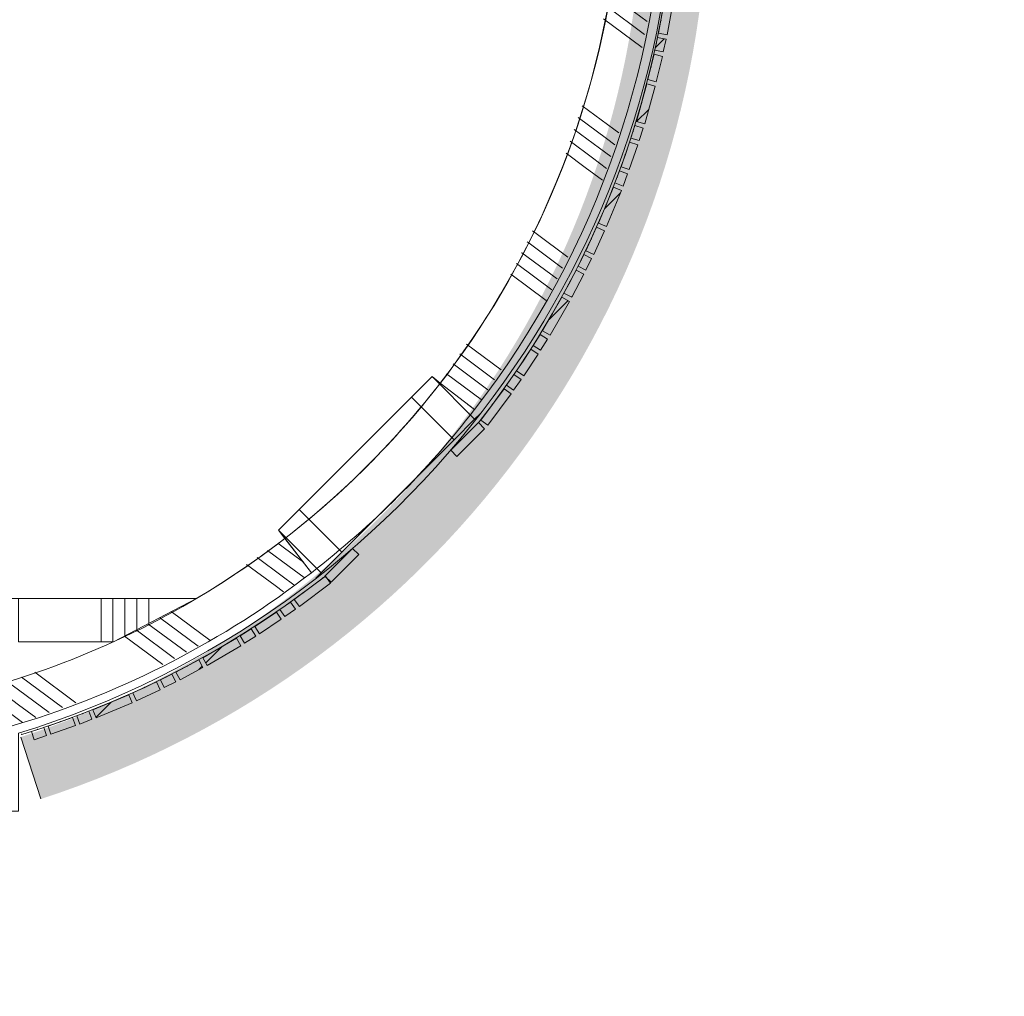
# Model space of a CAD drawing. Header units: millimetres. Extents: x -409 to 257590, y -7854 to 67330.
# Tile 115 of 205: x 17103 to 19372, y 35473 to 37724. Entities that reach past the tile are written whole.
import ezdxf

# ---------------------------------------------------------------- set-up
doc = ezdxf.new("R2010")
doc.units = ezdxf.units.MM
doc.header["$MEASUREMENT"] = 0
doc.linetypes.add('B0703', pattern=[468.700004, 312.5, -156.200004])
for name, color, linetype in [('New_22 NC Binnenwanden', 7, 'Continuous'), ('New_22 NC Binnenwanden Doorsnede-arcering', 7, 'Continuous'), ('New_22 NC Binnenwanden Laagscheidingslijnen', 7, 'Continuous'), ('New_22 NC Binnenwanden Ramen', 7, 'Continuous'), ('New_Info Wandafwerking aanduiding', 7, 'Continuous'), ('New_Info Wandafwerking aanduiding Doorsnede-arcering', 7, 'Continuous'), ('New_Z Ruimtefuncties Zone omranding', 7, 'Continuous')]:
    doc.layers.add(name, color=color, linetype=linetype)
pattern_1 = [(45, (0, 0), (-63.63961, 63.63961), [])]

# ---------------------------------------------------------------- blocks, each defined once
blk = doc.blocks.new('*X979')
at = {"layer": 'New_22 NC Binnenwanden Doorsnede-arcering', "color": 254, "linetype": 'Continuous', "lineweight": 0, "true_color": 0xe9ebeb}
for p, q in [((17740.1, 36485.6), (17697.5, 36517.2)), ((17707.4, 36441.6), (17649.6, 36484.4)), ((17723.8, 36463.6), (17673.6, 36500.8)), ((17756.3, 36473.6), (17740.1, 36485.6)), ((17691.1, 36419.5), (17625.7, 36468)), ((17758.3, 36437.9), (17723.8, 36463.6)), ((17734.3, 36421.6), (17707.4, 36441.6)), ((17710.3, 36405.2), (17691.1, 36419.5)), ((17541.1, 36293.9), (17451.8, 36360.1)), ((17486.8, 36265.8), (17397.9, 36331.8)), ((17514, 36279.9), (17424.9, 36346)), ((17432.5, 36237.8), (17344, 36303.4)), ((17459.7, 36251.8), (17371, 36317.6)), ((17231.9, 36149.7), (17137.3, 36219.9)), ((17201.2, 36138.3), (17107, 36208.2)), ((17170.5, 36126.9), (17100, 36179.3)), ((17139.9, 36115.5), (17100, 36145.1)), ((17109.2, 36104.1), (17100, 36110.9))]:
    blk.add_line(p, q, dxfattribs=at)
blk = doc.blocks.new('*X980')
at = {"layer": 'New_22 NC Binnenwanden Doorsnede-arcering', "color": 254, "linetype": 'Continuous', "lineweight": 0, "true_color": 0xe9ebeb}
for p, q in [((18493.4, 38099.7), (18489.5, 38102.6)), ((18584.8, 38031.9), (18493.4, 38099.7)), ((18587, 38064.5), (18526.5, 38109.3)), ((18589.1, 38097), (18572.6, 38109.3)), ((18582.6, 37999.3), (18487.3, 38070.1)), ((18560.6, 37778.8), (18472, 37844.5)), ((18554.7, 37749), (18466.1, 37814.8)), ((18548.7, 37719.3), (18460.1, 37785)), ((18542.8, 37689.6), (18454.2, 37755.3)), ((18536.8, 37659.8), (18448.2, 37725.5)), ((18471.4, 37471.4), (18399, 37525.1)), ((18455.1, 37449.4), (18389.7, 37497.9)), ((18438.7, 37427.4), (18380.4, 37470.7)), ((18483.1, 37462.7), (18471.4, 37471.4)), ((18422.4, 37405.3), (18371, 37443.4)), ((18473.8, 37435.5), (18455.1, 37449.4)), ((18406, 37383.3), (18361.7, 37416.2)), ((18464.5, 37408.3), (18438.7, 37427.4)), ((18455.2, 37381), (18422.4, 37405.3)), ((18445.8, 37353.8), (18406, 37383.3)), ((18292.7, 37230.5), (18284.3, 37236.7)), ((18276.3, 37208.5), (18271.9, 37211.7)), ((18353.4, 37151.3), (18276.3, 37208.5)), ((18365.8, 37176.3), (18292.7, 37230.5)), ((18260, 37186.4), (18259.5, 37186.8)), ((18341, 37126.4), (18260, 37186.4)), ((18328.6, 37101.4), (18247.1, 37161.8)), ((18316.2, 37076.4), (18234.7, 37136.8)), ((18212.4, 36916.5), (18132.2, 36976)), ((18197, 36893.7), (18116.8, 36953.3)), ((18181.7, 36871), (18101.5, 36930.5)), ((18166.4, 36848.2), (18086.1, 36907.7)), ((18151, 36825.4), (18135.6, 36836.8))]:
    blk.add_line(p, q, dxfattribs=at)
blk = doc.blocks.new('R1 22_14')
at = {"layer": 'New_22 NC Binnenwanden Ramen', "color": 1, "linetype": 'Continuous', "lineweight": 0}
for p, q in [((-267.7, 0), (-250, 0)), ((-250, 0), (-183, 0)), ((-250, -139), (-250, 0)), ((-183, 0), (-183, -139)), ((-183, 0), (183, 0)), ((183, -139), (183, 0)), ((183, 0), (250, 0)), ((250, 0), (267.7, 0)), ((250, -139), (250, 0)), ((-183, -139), (-250, -139)), ((183, -139), (-183, -139)), ((250, -139), (183, -139))]:
    blk.add_line(p, q, dxfattribs=at)
at = {"layer": 'New_22 NC Binnenwanden Ramen', "color": 7, "linetype": 'Continuous', "lineweight": 0}
for p, q in [((-265.7, -16), (-253, -115.2)), ((-265.7, -16), (-253, -115.2)), ((265.7, -16), (253, -115.2)), ((265.7, -16), (253, -115.2)), ((-253, -115.2), (-250, -139)), ((-253, -115.2), (-250, -139)), ((-250, -139), (-253, -115.2)), ((253, -115.2), (250, -139)), ((253, -115.2), (250, -139)), ((250, -139), (253, -115.2))]:
    blk.add_line(p, q, dxfattribs=at)
at = {"layer": 'New_22 NC Binnenwanden Ramen', "color": 9, "linetype": 'Continuous', "lineweight": 0}
for radius in [2100.1, 2000.1]:
    blk.add_arc((0, -2099.2), radius, 82.7319, 97.2681, dxfattribs=at)
blk = doc.blocks.new('*X982')
at = {"layer": 'New_22 NC Binnenwanden Doorsnede-arcering', "color": 254, "linetype": 'Continuous', "lineweight": 0, "true_color": 0xe9ebeb}
for p, q in [((17063.5, 36172.1), (17041.6, 36188.4)), ((17079.9, 36194.2), (17074.6, 36198.1)), ((17100, 36179.3), (17079.9, 36194.2)), ((17047.2, 36150.1), (17008.5, 36178.8)), ((17100, 36145.1), (17063.5, 36172.1)), ((17100, 36110.9), (17047.2, 36150.1))]:
    blk.add_line(p, q, dxfattribs=at)
blk = doc.blocks.new('Wall_245_2', base_point=(17100, 36100.7))
at = {"layer": 'New_22 NC Binnenwanden', "color": 8, "linetype": 'Continuous', "lineweight": 0, "true_color": 0x778488}
for p, q in [((18052.8, 36900.9), (18071.7, 36886.3)), ((18071.7, 36886.3), (18052.8, 36900.9)), ((18150.8, 36825.1), (18071.7, 36886.3)), ((17699.2, 36547.4), (17713.9, 36528.4)), ((17713.9, 36528.4), (17699.2, 36547.4)), ((17775.1, 36449.3), (17713.9, 36528.4)), ((17000, 36176.3), (17000, 36073.1))]:
    blk.add_line(p, q, dxfattribs=at)
for radius, start, end in [(2000.1, 322.2692, 359.9735), (2100.1, 322.2692, 359.9742), (2000.1, 287.7613, 307.7331), (2100.1, 286.8895, 307.7331)]:
    blk.add_arc((16489.9, 38110.2), radius, start, end, dxfattribs=at)
at = {"layer": 'New_22 NC Binnenwanden Laagscheidingslijnen', "color": 8, "linetype": 'Continuous', "lineweight": 0, "true_color": 0x778488}
for radius, start, end in [(2000.1, 284.7768, 287.7613), (2100.1, 284.0583, 286.8895)]:
    blk.add_arc((16489.9, 38110.2), radius, start, end, dxfattribs=at)
at = {"layer": 'New_22 NC Binnenwanden', "color": 8, "lineweight": 0, "true_color": 0x778488}
for name in ['*X980', '*X979', '*X982']:
    blk.add_blockref(name, (0, 0), dxfattribs=at)
at = {"layer": 'New_22 NC Binnenwanden Ramen', "color": 1, "linetype": 'Continuous', "lineweight": 0, "zscale": 1000, "rotation": 225.0011186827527}
blk.add_blockref('R1 22_14', (17974.3, 36625.9), dxfattribs=at)
blk = doc.blocks.new('*X1085')
at = {"layer": 'New_22 NC Binnenwanden Doorsnede-arcering', "color": 254, "linetype": 'Continuous', "lineweight": 0, "true_color": 0xe9ebeb}
for p, q in [((16772.6, 36377.1), (16772.6, 36389.9)), ((16772.6, 36342.9), (16772.6, 36377.1)), ((16800, 36377.1), (16800, 36389.9)), ((16800, 36342.9), (16800, 36377.1)), ((16990.3, 36377.1), (16990.3, 36389.9)), ((16990.3, 36342.9), (16990.3, 36377.1)), ((17017.7, 36377.1), (17017.7, 36389.9)), ((17017.7, 36342.9), (17017.7, 36377.1)), ((17045.1, 36377.1), (17045.1, 36389.9)), ((17045.1, 36342.9), (17045.1, 36377.1)), ((17072.6, 36377.1), (17072.6, 36389.9)), ((17072.6, 36289.9), (17072.6, 36377.1)), ((17100, 36377.1), (17100, 36389.9)), ((17100, 36289.9), (17100, 36377.1)), ((17290.3, 36377.1), (17290.3, 36389.9)), ((17290.3, 36289.9), (17290.3, 36377.1)), ((17317.7, 36377.1), (17317.7, 36389.9)), ((17317.7, 36289.9), (17317.7, 36377.1)), ((17345.1, 36377.1), (17345.1, 36389.9)), ((17345.1, 36303.8), (17345.1, 36377.1)), ((17372.6, 36377.1), (17372.6, 36389.9)), ((17372.6, 36318.1), (17372.6, 36377.1)), ((17400, 36377.1), (17400, 36389.9)), ((17400, 36332.4), (17400, 36377.1)), ((16990.3, 36289.9), (16990.3, 36321)), ((17017.7, 36289.9), (17017.7, 36321)), ((17045.1, 36289.9), (17045.1, 36321))]:
    blk.add_line(p, q, dxfattribs=at)
blk = doc.blocks.new('*X1086')
at = {"layer": 'New_22 NC Binnenwanden Doorsnede-arcering', "color": 254, "linetype": 'Continuous', "lineweight": 0, "true_color": 0xe9ebeb}
for p, q in [((16772.6, 36289.9), (16772.6, 36321)), ((16800, 36289.9), (16800, 36321))]:
    blk.add_line(p, q, dxfattribs=at)
blk = doc.blocks.new('Wall_260_2', base_point=(17694.4, 36389.9))
at = {"layer": 'New_22 NC Binnenwanden', "color": 8, "linetype": 'Continuous', "lineweight": 0, "true_color": 0x778488, "flags": 128}
for points in [[(17510.1, 36389.9), (16770, 36389.9)], [(17510.1, 36389.9), (17318.6, 36289.9)], [(16770, 36289.9), (16894.5, 36289.9)], [(16906, 36289.9), (17000, 36289.9)], [(17100, 36289.9), (17318.6, 36289.9)]]:
    blk.add_lwpolyline(points, dxfattribs=at)
at = {"layer": 'New_22 NC Binnenwanden', "color": 8, "lineweight": 0, "true_color": 0x778488}
for name in ['*X1085', '*X1086']:
    blk.add_blockref(name, (0, 0), dxfattribs=at)
blk = doc.blocks.new('Curtain Wall_40_2')
at = {"layer": 'New_22 NC Binnenwanden Doorsnede-arcering', "linetype": 'Continuous', "lineweight": 0, "true_color": 0x000000}
h = blk.add_hatch(dxfattribs=at)
h.set_pattern_fill('310_Naaldhout__01__0002', color=18, style=0, pattern_type=2)
h.set_pattern_definition(pattern_1)
h.paths.add_polyline_path([(17819.2, 36425.3), (17807.2, 36441.3), (17735.2, 36387.3), (17747.2, 36371.3)])
h = blk.add_hatch(dxfattribs=at)
h.set_pattern_fill('310_Naaldhout__01__0002', color=18, style=0, pattern_type=2)
h.set_pattern_definition(pattern_1)
h.paths.add_polyline_path([(17738.4, 36365.4), (17726.9, 36381.7), (17702.4, 36364.4), (17714, 36348)])
h = blk.add_hatch(dxfattribs=at)
h.set_pattern_fill('310_Naaldhout__01__0002', color=18, style=0, pattern_type=2)
h.set_pattern_definition(pattern_1)
h.paths.add_polyline_path([(17705.3, 36341.9), (17694.2, 36358.6), (17644.3, 36325.3), (17655.4, 36308.7)])
h = blk.add_hatch(dxfattribs=at)
h.set_pattern_fill('310_Naaldhout__01__0002', color=18, style=0, pattern_type=2)
h.set_pattern_definition(pattern_1)
h.paths.add_polyline_path([(17646.5, 36303.1), (17635.8, 36320), (17610.4, 36304.1), (17621, 36287.1)])
h = blk.add_hatch(dxfattribs=at)
h.set_pattern_fill('310_Naaldhout__01__0002', color=18, style=0, pattern_type=2)
h.set_pattern_definition(pattern_1)
h.paths.add_polyline_path([(17612.2, 36281.1), (17602.2, 36298.4), (17524.4, 36253.1), (17534.5, 36235.8)])
h = blk.add_hatch(dxfattribs=at)
h.set_pattern_fill('310_Naaldhout__01__0002', color=18, style=0, pattern_type=2)
h.set_pattern_definition(pattern_1)
h.paths.add_polyline_path([(17525, 36230.8), (17515.5, 36248.5), (17462.6, 36220.1), (17472.1, 36202.5)])
h = blk.add_hatch(dxfattribs=at)
h.set_pattern_fill('310_Naaldhout__01__0002', color=18, style=0, pattern_type=2)
h.set_pattern_definition(pattern_1)
h.paths.add_polyline_path([(17462.5, 36197.9), (17453.6, 36215.8), (17426.8, 36202.4), (17435.7, 36184.5)])
h = blk.add_hatch(dxfattribs=at)
h.set_pattern_fill('310_Naaldhout__01__0002', color=18, style=0, pattern_type=2)
h.set_pattern_definition(pattern_1)
h.paths.add_polyline_path([(17426.3, 36179.6), (17417.9, 36197.7), (17363.4, 36172.5), (17371.9, 36154.4)])
h = blk.add_hatch(dxfattribs=at)
h.set_pattern_fill('310_Naaldhout__01__0002', color=18, style=0, pattern_type=2)
h.set_pattern_definition(pattern_1)
h.paths.add_polyline_path([(17362.2, 36149.7), (17354.4, 36168.2), (17271.5, 36133.2), (17279.3, 36114.8)])
h = blk.add_hatch(dxfattribs=at)
h.set_pattern_fill('310_Naaldhout__01__0002', color=18, style=0, pattern_type=2)
h.set_pattern_definition(pattern_1)
h.paths.add_polyline_path([(17269.1, 36111.4), (17262, 36130), (17234, 36119.3), (17241.1, 36100.6)])
h = blk.add_hatch(dxfattribs=at)
h.set_pattern_fill('310_Naaldhout__01__0002', color=18, style=0, pattern_type=2)
h.set_pattern_definition(pattern_1)
h.paths.add_polyline_path([(17231.3, 36096.8), (17224.6, 36115.7), (17168, 36095.8), (17174.7, 36076.9)])
h = blk.add_hatch(dxfattribs=at)
h.set_pattern_fill('310_Naaldhout__01__0002', color=18, style=0, pattern_type=2)
h.set_pattern_definition(pattern_1)
h.paths.add_polyline_path([(17164.7, 36073.8), (17158.5, 36092.8), (17130, 36083.5), (17136.2, 36064.5)])
at = {"layer": 'New_22 NC Binnenwanden', "color": 7, "linetype": 'Continuous', "lineweight": 0}
for p, q in [((17807.2, 36441.3), (17735.2, 36387.3)), ((17807.2, 36441.3), (17819.2, 36425.3)), ((17819.2, 36425.3), (17747.2, 36371.3)), ((17726.9, 36381.7), (17702.4, 36364.4)), ((17726.9, 36381.7), (17738.4, 36365.4)), ((17735.2, 36387.3), (17747.2, 36371.3)), ((17694.2, 36358.6), (17644.3, 36325.3)), ((17694.2, 36358.6), (17705.3, 36341.9)), ((17702.4, 36364.4), (17714, 36348)), ((17738.4, 36365.4), (17714, 36348)), ((17644.3, 36325.3), (17655.4, 36308.7)), ((17705.3, 36341.9), (17655.4, 36308.7)), ((17635.8, 36320), (17610.4, 36304.1)), ((17610.4, 36304.1), (17621, 36287.1)), ((17646.5, 36303.1), (17621, 36287.1)), ((17635.8, 36320), (17646.5, 36303.1)), ((17602.2, 36298.4), (17524.4, 36253.1)), ((17612.2, 36281.1), (17534.5, 36235.8)), ((17602.2, 36298.4), (17612.2, 36281.1)), ((17515.5, 36248.5), (17462.6, 36220.1)), ((17515.5, 36248.5), (17525, 36230.8)), ((17524.4, 36253.1), (17534.5, 36235.8)), ((17453.6, 36215.8), (17426.8, 36202.4)), ((17453.6, 36215.8), (17462.5, 36197.9)), ((17462.6, 36220.1), (17472.1, 36202.5)), ((17525, 36230.8), (17472.1, 36202.5)), ((17417.9, 36197.7), (17363.4, 36172.5)), ((17417.9, 36197.7), (17426.3, 36179.6)), ((17426.8, 36202.4), (17435.7, 36184.5)), ((17462.5, 36197.9), (17435.7, 36184.5)), ((17354.4, 36168.2), (17271.5, 36133.2)), ((17354.4, 36168.2), (17362.2, 36149.7)), ((17363.4, 36172.5), (17371.9, 36154.4)), ((17426.3, 36179.6), (17371.9, 36154.4)), ((17362.2, 36149.7), (17279.3, 36114.8)), ((17262, 36130), (17234, 36119.3)), ((17262, 36130), (17269.1, 36111.4)), ((17271.5, 36133.2), (17279.3, 36114.8)), ((17224.6, 36115.7), (17168, 36095.8)), ((17231.3, 36096.8), (17174.7, 36076.9)), ((17224.6, 36115.7), (17231.3, 36096.8)), ((17234, 36119.3), (17241.1, 36100.6)), ((17269.1, 36111.4), (17241.1, 36100.6)), ((17158.5, 36092.8), (17130, 36083.5)), ((17130, 36083.5), (17136.2, 36064.5)), ((17158.5, 36092.8), (17164.7, 36073.8)), ((17168, 36095.8), (17174.7, 36076.9)), ((17164.7, 36073.8), (17136.2, 36064.5))]:
    blk.add_line(p, q, dxfattribs=at)
at = {"layer": 'New_22 NC Binnenwanden', "color": 9, "linetype": 'B0703', "lineweight": 0}
for p, q in [((17771.2, 36414.3), (17801.7, 36437.8)), ((17714.7, 36373), (17771.2, 36414.3)), ((17669.3, 36341.9), (17714.7, 36373)), ((17623.1, 36312), (17669.3, 36341.9)), ((17563.3, 36275.7), (17623.1, 36312)), ((17489.1, 36234.3), (17563.3, 36275.7)), ((17440.2, 36209.1), (17489.1, 36234.3)), ((17390.7, 36185.1), (17440.2, 36209.1)), ((17313, 36150.7), (17390.7, 36185.1)), ((17248, 36124.7), (17313, 36150.7)), ((17196.3, 36105.7), (17248, 36124.7)), ((17144.2, 36088.1), (17196.3, 36105.7)), ((17107.3, 36076.6), (17144.2, 36088.1))]:
    blk.add_line(p, q, dxfattribs=at)
at = {"layer": 'New_22 NC Binnenwanden', "color": 1, "linetype": 'Continuous', "lineweight": 0}
for p, q in [((17801.7, 36437.8), (17771.2, 36414.3)), ((17771.2, 36414.3), (17714.7, 36373)), ((17714.7, 36373), (17669.3, 36341.9)), ((17669.3, 36341.9), (17623.1, 36312)), ((17623.1, 36312), (17563.3, 36275.7)), ((17563.3, 36275.7), (17489.1, 36234.3)), ((17489.1, 36234.3), (17440.2, 36209.1)), ((17440.2, 36209.1), (17390.7, 36185.1)), ((17390.7, 36185.1), (17313, 36150.7)), ((17313, 36150.7), (17248, 36124.7)), ((17248, 36124.7), (17196.3, 36105.7)), ((17196.3, 36105.7), (17144.2, 36088.1)), ((17144.2, 36088.1), (17107.3, 36076.6))]:
    blk.add_line(p, q, dxfattribs=at)
at = {"layer": 'New_22 NC Binnenwanden', "color": 9, "linetype": 'B0703', "lineweight": 0}
for p in [(17801.7, 36437.8), (17771.2, 36414.3), (17714.7, 36373), (17669.3, 36341.9), (17623.1, 36312), (17563.3, 36275.7), (17489.1, 36234.3), (17440.2, 36209.1), (17390.7, 36185.1), (17313, 36150.7), (17248, 36124.7), (17196.3, 36105.7), (17107.3, 36076.6), (17144.2, 36088.1)]:
    blk.add_point(p, dxfattribs=at)
at = {"layer": 'New_22 NC Binnenwanden', "color": 1, "linetype": 'Continuous', "lineweight": 0}
for p in [(17801.7, 36437.8), (17801.7, 36437.8), (17771.2, 36414.3), (17771.2, 36414.3), (17714.7, 36373), (17714.7, 36373), (17669.3, 36341.9), (17669.3, 36341.9), (17623.1, 36312), (17623.1, 36312), (17563.3, 36275.7), (17563.3, 36275.7), (17489.1, 36234.3), (17489.1, 36234.3), (17440.2, 36209.1), (17440.2, 36209.1), (17390.7, 36185.1), (17390.7, 36185.1), (17313, 36150.7), (17313, 36150.7), (17248, 36124.7), (17248, 36124.7), (17196.3, 36105.7), (17196.3, 36105.7), (17107.3, 36076.6), (17107.3, 36076.6), (17144.2, 36088.1), (17144.2, 36088.1)]:
    blk.add_point(p, dxfattribs=at)
blk = doc.blocks.new('Curtain Wall_41_2')
at = {"layer": 'New_22 NC Binnenwanden Doorsnede-arcering', "linetype": 'Continuous', "lineweight": 0, "true_color": 0x000000}
h = blk.add_hatch(dxfattribs=at)
h.set_pattern_fill('310_Naaldhout__01__0002', color=18, style=0, pattern_type=2)
h.set_pattern_definition(pattern_1)
h.paths.add_polyline_path([(18636.2, 38099.4), (18616.2, 38099.9), (18613.8, 38010), (18633.8, 38009.4)])
h = blk.add_hatch(dxfattribs=at)
h.set_pattern_fill('310_Naaldhout__01__0002', color=18, style=0, pattern_type=2)
h.set_pattern_definition(pattern_1)
h.paths.add_polyline_path([(18632.9, 37998.9), (18612.9, 38000), (18611.2, 37970), (18631.2, 37968.9)])
h = blk.add_hatch(dxfattribs=at)
h.set_pattern_fill('310_Naaldhout__01__0002', color=18, style=0, pattern_type=2)
h.set_pattern_definition(pattern_1)
h.paths.add_polyline_path([(18630.6, 37958.4), (18610.7, 37960.1), (18605.6, 37900.3), (18625.5, 37898.6)])
h = blk.add_hatch(dxfattribs=at)
h.set_pattern_fill('310_Naaldhout__01__0002', color=18, style=0, pattern_type=2)
h.set_pattern_definition(pattern_1)
h.paths.add_polyline_path([(18624.4, 37888.1), (18604.5, 37890.3), (18601.1, 37860.5), (18621, 37858.3)])
h = blk.add_hatch(dxfattribs=at)
h.set_pattern_fill('310_Naaldhout__01__0002', color=18, style=0, pattern_type=2)
h.set_pattern_definition(pattern_1)
h.paths.add_polyline_path([(18620.2, 37847.6), (18600.5, 37850.5), (18587.4, 37761.5), (18607.2, 37758.6)])
h = blk.add_hatch(dxfattribs=at)
h.set_pattern_fill('310_Naaldhout__01__0002', color=18, style=0, pattern_type=2)
h.set_pattern_definition(pattern_1)
h.paths.add_polyline_path([(18605.2, 37748), (18585.5, 37751.6), (18574.8, 37692.6), (18594.4, 37689)])
h = blk.add_hatch(dxfattribs=at)
h.set_pattern_fill('310_Naaldhout__01__0002', color=18, style=0, pattern_type=2)
h.set_pattern_definition(pattern_1)
h.paths.add_polyline_path([(18592.1, 37678.7), (18572.5, 37682.8), (18566.3, 37653.5), (18585.8, 37649.3)])
h = blk.add_hatch(dxfattribs=at)
h.set_pattern_fill('310_Naaldhout__01__0002', color=18, style=0, pattern_type=2)
h.set_pattern_definition(pattern_1)
h.paths.add_polyline_path([(18583.8, 37638.9), (18564.4, 37643.7), (18550.2, 37585.4), (18569.6, 37580.6)])
h = blk.add_hatch(dxfattribs=at)
h.set_pattern_fill('310_Naaldhout__01__0002', color=18, style=0, pattern_type=2)
h.set_pattern_definition(pattern_1)
h.paths.add_polyline_path([(18567.2, 37570.2), (18548, 37575.6), (18523.7, 37488.9), (18542.9, 37483.5)])
h = blk.add_hatch(dxfattribs=at)
h.set_pattern_fill('310_Naaldhout__01__0002', color=18, style=0, pattern_type=2)
h.set_pattern_definition(pattern_1)
h.paths.add_polyline_path([(18539.3, 37473.5), (18520.2, 37479.5), (18511.2, 37450.9), (18530.2, 37444.9)])
h = blk.add_hatch(dxfattribs=at)
h.set_pattern_fill('310_Naaldhout__01__0002', color=18, style=0, pattern_type=2)
h.set_pattern_definition(pattern_1)
h.paths.add_polyline_path([(18527, 37434.8), (18508.2, 37441.4), (18488.5, 37384.7), (18507.4, 37378.1)])
h = blk.add_hatch(dxfattribs=at)
h.set_pattern_fill('310_Naaldhout__01__0002', color=18, style=0, pattern_type=2)
h.set_pattern_definition(pattern_1)
h.paths.add_polyline_path([(18503.6, 37368.3), (18484.9, 37375.4), (18474.3, 37347.3), (18493, 37340.2)])
h = blk.add_hatch(dxfattribs=at)
h.set_pattern_fill('310_Naaldhout__01__0002', color=18, style=0, pattern_type=2)
h.set_pattern_definition(pattern_1)
h.paths.add_polyline_path([(18489.6, 37330.1), (18471.2, 37337.8), (18436.5, 37254.7), (18455, 37247)])
h = blk.add_hatch(dxfattribs=at)
h.set_pattern_fill('310_Naaldhout__01__0002', color=18, style=0, pattern_type=2)
h.set_pattern_definition(pattern_1)
h.paths.add_polyline_path([(18450.4, 37237.3), (18432.2, 37245.7), (18407.2, 37191.1), (18425.4, 37182.8)])
h = blk.add_hatch(dxfattribs=at)
h.set_pattern_fill('310_Naaldhout__01__0002', color=18, style=0, pattern_type=2)
h.set_pattern_definition(pattern_1)
h.paths.add_polyline_path([(18420.6, 37173.4), (18402.6, 37182.2), (18389.3, 37155.3), (18407.3, 37146.5)])
h = blk.add_hatch(dxfattribs=at)
h.set_pattern_fill('310_Naaldhout__01__0002', color=18, style=0, pattern_type=2)
h.set_pattern_definition(pattern_1)
h.paths.add_polyline_path([(18402.7, 37136.9), (18385.1, 37146.3), (18356.9, 37093.3), (18374.6, 37083.9)])
h = blk.add_hatch(dxfattribs=at)
h.set_pattern_fill('310_Naaldhout__01__0002', color=18, style=0, pattern_type=2)
h.set_pattern_definition(pattern_1)
h.paths.add_polyline_path([(18369.7, 37074.4), (18352.3, 37084.4), (18307.4, 37006.4), (18324.7, 36996.4)])
h = blk.add_hatch(dxfattribs=at)
h.set_pattern_fill('310_Naaldhout__01__0002', color=18, style=0, pattern_type=2)
h.set_pattern_definition(pattern_1)
h.paths.add_polyline_path([(18318.7, 36987.6), (18301.7, 36998.2), (18285.8, 36972.7), (18302.8, 36962.1)])
h = blk.add_hatch(dxfattribs=at)
h.set_pattern_fill('310_Naaldhout__01__0002', color=18, style=0, pattern_type=2)
h.set_pattern_definition(pattern_1)
h.paths.add_polyline_path([(18297.3, 36953.1), (18280.6, 36964.2), (18247.5, 36914.1), (18264.2, 36903.1)])
h = blk.add_hatch(dxfattribs=at)
h.set_pattern_fill('310_Naaldhout__01__0002', color=18, style=0, pattern_type=2)
h.set_pattern_definition(pattern_1)
h.paths.add_polyline_path([(18258.1, 36894.5), (18241.7, 36905.9), (18224.5, 36881.4), (18240.9, 36869.9)])
h = blk.add_hatch(dxfattribs=at)
h.set_pattern_fill('310_Naaldhout__01__0002', color=18, style=0, pattern_type=2)
h.set_pattern_definition(pattern_1)
h.paths.add_polyline_path([(18235, 36861.1), (18219, 36873), (18165.2, 36800.9), (18181.2, 36788.9)])
at = {"layer": 'New_22 NC Binnenwanden', "color": 7, "linetype": 'Continuous', "lineweight": 0}
for p, q in [((18616.2, 38099.9), (18613.8, 38010)), ((18616.2, 38099.9), (18636.2, 38099.4)), ((18636.2, 38099.4), (18633.8, 38009.4)), ((18613.8, 38010), (18633.8, 38009.4)), ((18612.9, 38000), (18611.2, 37970)), ((18612.9, 38000), (18632.9, 37998.9)), ((18632.9, 37998.9), (18631.2, 37968.9)), ((18610.7, 37960.1), (18605.6, 37900.3)), ((18610.7, 37960.1), (18630.6, 37958.4)), ((18611.2, 37970), (18631.2, 37968.9)), ((18630.6, 37958.4), (18625.5, 37898.6)), ((18604.5, 37890.3), (18601.1, 37860.5)), ((18604.5, 37890.3), (18624.4, 37888.1)), ((18605.6, 37900.3), (18625.5, 37898.6)), ((18624.4, 37888.1), (18621, 37858.3)), ((18600.5, 37850.5), (18587.4, 37761.5)), ((18600.5, 37850.5), (18620.2, 37847.6)), ((18601.1, 37860.5), (18621, 37858.3)), ((18620.2, 37847.6), (18607.2, 37758.6)), ((18587.4, 37761.5), (18607.2, 37758.6)), ((18585.5, 37751.6), (18574.8, 37692.6)), ((18585.5, 37751.6), (18605.2, 37748)), ((18605.2, 37748), (18594.4, 37689)), ((18574.8, 37692.6), (18594.4, 37689)), ((18572.5, 37682.8), (18566.3, 37653.5)), ((18572.5, 37682.8), (18592.1, 37678.7)), ((18592.1, 37678.7), (18585.8, 37649.3)), ((18564.4, 37643.7), (18550.2, 37585.4)), ((18564.4, 37643.7), (18583.8, 37638.9)), ((18566.3, 37653.5), (18585.8, 37649.3)), ((18583.8, 37638.9), (18569.6, 37580.6)), ((18548, 37575.6), (18523.7, 37488.9)), ((18548, 37575.6), (18567.2, 37570.2)), ((18550.2, 37585.4), (18569.6, 37580.6)), ((18567.2, 37570.2), (18542.9, 37483.5)), ((18523.7, 37488.9), (18542.9, 37483.5)), ((18520.2, 37479.5), (18511.2, 37450.9)), ((18520.2, 37479.5), (18539.3, 37473.5)), ((18539.3, 37473.5), (18530.2, 37444.9)), ((18508.2, 37441.4), (18488.5, 37384.7)), ((18508.2, 37441.4), (18527, 37434.8)), ((18511.2, 37450.9), (18530.2, 37444.9)), ((18527, 37434.8), (18507.4, 37378.1)), ((18484.9, 37375.4), (18474.3, 37347.3)), ((18484.9, 37375.4), (18503.6, 37368.3)), ((18488.5, 37384.7), (18507.4, 37378.1)), ((18503.6, 37368.3), (18493, 37340.2)), ((18474.3, 37347.3), (18493, 37340.2)), ((18471.2, 37337.8), (18436.5, 37254.7)), ((18489.6, 37330.1), (18455, 37247)), ((18471.2, 37337.8), (18489.6, 37330.1)), ((18436.5, 37254.7), (18455, 37247)), ((18432.2, 37245.7), (18407.2, 37191.1)), ((18450.4, 37237.3), (18425.4, 37182.8)), ((18432.2, 37245.7), (18450.4, 37237.3)), ((18407.2, 37191.1), (18425.4, 37182.8)), ((18402.6, 37182.2), (18389.3, 37155.3)), ((18402.6, 37182.2), (18420.6, 37173.4)), ((18420.6, 37173.4), (18407.3, 37146.5)), ((18385.1, 37146.3), (18356.9, 37093.3)), ((18385.1, 37146.3), (18402.7, 37136.9)), ((18389.3, 37155.3), (18407.3, 37146.5)), ((18402.7, 37136.9), (18374.6, 37083.9)), ((18352.3, 37084.4), (18307.4, 37006.4)), ((18369.7, 37074.4), (18324.7, 36996.4)), ((18352.3, 37084.4), (18369.7, 37074.4)), ((18356.9, 37093.3), (18374.6, 37083.9)), ((18307.4, 37006.4), (18324.7, 36996.4)), ((18301.7, 36998.2), (18285.8, 36972.7)), ((18301.7, 36998.2), (18318.7, 36987.6)), ((18318.7, 36987.6), (18302.8, 36962.1)), ((18280.6, 36964.2), (18247.5, 36914.1)), ((18280.6, 36964.2), (18297.3, 36953.1)), ((18285.8, 36972.7), (18302.8, 36962.1)), ((18297.3, 36953.1), (18264.2, 36903.1)), ((18247.5, 36914.1), (18264.2, 36903.1)), ((18241.7, 36905.9), (18224.5, 36881.4)), ((18258.1, 36894.5), (18240.9, 36869.9)), ((18241.7, 36905.9), (18258.1, 36894.5)), ((18219, 36873), (18165.2, 36800.9)), ((18219, 36873), (18235, 36861.1)), ((18224.5, 36881.4), (18240.9, 36869.9)), ((18235, 36861.1), (18181.2, 36788.9)), ((18165.2, 36800.9), (18181.2, 36788.9))]:
    blk.add_line(p, q, dxfattribs=at)
at = {"layer": 'New_22 NC Binnenwanden', "color": 9, "linetype": 'B0703', "lineweight": 0}
for p, q in [((18615, 38055), (18615.7, 38110.8)), ((18612.1, 37985), (18615, 38055)), ((18608.1, 37930.2), (18612.1, 37985)), ((18602.8, 37875.4), (18608.1, 37930.2)), ((18593.9, 37806), (18602.8, 37875.4)), ((18580.1, 37722.1), (18593.9, 37806)), ((18569.4, 37668.2), (18580.1, 37722.1)), ((18557.3, 37614.5), (18569.4, 37668.2)), ((18535.8, 37532.3), (18557.3, 37614.5)), ((18515.7, 37465.2), (18535.8, 37532.3)), ((18498.3, 37413), (18515.7, 37465.2)), ((18479.6, 37361.3), (18498.3, 37413)), ((18453.9, 37296.2), (18479.6, 37361.3)), ((18419.7, 37218.4), (18453.9, 37296.2)), ((18396, 37168.8), (18419.7, 37218.4)), ((18371, 37119.8), (18396, 37168.8)), ((18329.9, 37045.4), (18371, 37119.8)), ((18293.8, 36985.4), (18329.9, 37045.4)), ((18264, 36939.1), (18293.8, 36985.4)), ((18233.1, 36893.7), (18264, 36939.1)), ((18192.1, 36837), (18233.1, 36893.7)), ((18161.2, 36796.7), (18192.1, 36837))]:
    blk.add_line(p, q, dxfattribs=at)
at = {"layer": 'New_22 NC Binnenwanden', "color": 1, "linetype": 'Continuous', "lineweight": 0}
for p, q in [((18615.7, 38110.8), (18615, 38055)), ((18615, 38055), (18612.1, 37985)), ((18612.1, 37985), (18608.1, 37930.2)), ((18608.1, 37930.2), (18602.8, 37875.4)), ((18602.8, 37875.4), (18593.9, 37806)), ((18593.9, 37806), (18580.1, 37722.1)), ((18580.1, 37722.1), (18569.4, 37668.2)), ((18569.4, 37668.2), (18557.3, 37614.5)), ((18557.3, 37614.5), (18535.8, 37532.3)), ((18535.8, 37532.3), (18515.7, 37465.2)), ((18515.7, 37465.2), (18498.3, 37413)), ((18498.3, 37413), (18479.6, 37361.3)), ((18479.6, 37361.3), (18453.9, 37296.2)), ((18453.9, 37296.2), (18419.7, 37218.4)), ((18419.7, 37218.4), (18396, 37168.8)), ((18396, 37168.8), (18371, 37119.8)), ((18371, 37119.8), (18329.9, 37045.4)), ((18329.9, 37045.4), (18293.8, 36985.4)), ((18293.8, 36985.4), (18264, 36939.1)), ((18264, 36939.1), (18233.1, 36893.7)), ((18233.1, 36893.7), (18192.1, 36837)), ((18192.1, 36837), (18161.2, 36796.7))]:
    blk.add_line(p, q, dxfattribs=at)
at = {"layer": 'New_22 NC Binnenwanden', "color": 9, "linetype": 'B0703', "lineweight": 0}
for p in [(18615.7, 38110.8), (18615, 38055), (18612.1, 37985), (18608.1, 37930.2), (18602.8, 37875.4), (18593.9, 37806), (18580.1, 37722.1), (18569.4, 37668.2), (18557.3, 37614.5), (18535.8, 37532.3), (18515.7, 37465.2), (18498.3, 37413), (18479.6, 37361.3), (18453.9, 37296.2), (18419.7, 37218.4), (18396, 37168.8), (18371, 37119.8), (18329.9, 37045.4), (18293.8, 36985.4), (18264, 36939.1), (18233.1, 36893.7), (18192.1, 36837), (18161.2, 36796.7)]:
    blk.add_point(p, dxfattribs=at)
at = {"layer": 'New_22 NC Binnenwanden', "color": 1, "linetype": 'Continuous', "lineweight": 0}
for p in [(18615.7, 38110.8), (18615.7, 38110.8), (18615, 38055), (18615, 38055), (18612.1, 37985), (18612.1, 37985), (18608.1, 37930.2), (18608.1, 37930.2), (18602.8, 37875.4), (18602.8, 37875.4), (18593.9, 37806), (18593.9, 37806), (18580.1, 37722.1), (18580.1, 37722.1), (18569.4, 37668.2), (18569.4, 37668.2), (18557.3, 37614.5), (18557.3, 37614.5), (18535.8, 37532.3), (18535.8, 37532.3), (18515.7, 37465.2), (18515.7, 37465.2), (18498.3, 37413), (18498.3, 37413), (18479.6, 37361.3), (18479.6, 37361.3), (18453.9, 37296.2), (18453.9, 37296.2), (18419.7, 37218.4), (18419.7, 37218.4), (18396, 37168.8), (18396, 37168.8), (18371, 37119.8), (18371, 37119.8), (18329.9, 37045.4), (18329.9, 37045.4), (18293.8, 36985.4), (18293.8, 36985.4), (18264, 36939.1), (18264, 36939.1), (18233.1, 36893.7), (18233.1, 36893.7), (18192.1, 36837), (18192.1, 36837), (18161.2, 36796.7), (18161.2, 36796.7)]:
    blk.add_point(p, dxfattribs=at)
blk = doc.blocks.new('Curtain Wall_54_2')
at = {"layer": 'New_22 NC Binnenwanden Doorsnede-arcering', "linetype": 'Continuous', "lineweight": 0, "true_color": 0x000000}
h = blk.add_hatch(dxfattribs=at)
h.set_pattern_fill('310_Naaldhout__01__0002', color=18, style=0, pattern_type=2)
h.set_pattern_definition(pattern_1)
h.paths.add_polyline_path([(17884, 36491), (17869.8, 36505.1), (17806.2, 36441.5), (17820.3, 36427.3)])
at = {"layer": 'New_22 NC Binnenwanden', "color": 7, "linetype": 'Continuous', "lineweight": 0}
for p, q in [((17869.8, 36505.1), (17806.2, 36441.5)), ((17869.8, 36505.1), (17884, 36491)), ((17884, 36491), (17820.3, 36427.3)), ((17806.2, 36441.5), (17820.3, 36427.3))]:
    blk.add_line(p, q, dxfattribs=at)
at = {"layer": 'New_22 NC Binnenwanden', "color": 9, "linetype": 'B0703', "lineweight": 0}
for p, q in [((17838, 36473.3), (17869.8, 36505.1)), ((17869.8, 36505.1), (17869.8, 36505.1)), ((17806.2, 36441.5), (17838, 36473.3)), ((17806.2, 36441.5), (17806.2, 36441.5))]:
    blk.add_line(p, q, dxfattribs=at)
at = {"layer": 'New_22 NC Binnenwanden', "color": 1, "linetype": 'Continuous', "lineweight": 0}
for p, q in [((17869.8, 36505.1), (17838, 36473.3)), ((17838, 36473.3), (17806.2, 36441.5)), ((17806.2, 36441.5), (17806.2, 36441.5))]:
    blk.add_line(p, q, dxfattribs=at)
at = {"layer": 'New_22 NC Binnenwanden', "color": 9, "linetype": 'B0703', "lineweight": 0}
for p in [(17869.8, 36505.1), (17838, 36473.3), (17838, 36473.3), (17806.2, 36441.5)]:
    blk.add_point(p, dxfattribs=at)
at = {"layer": 'New_22 NC Binnenwanden', "color": 1, "linetype": 'Continuous', "lineweight": 0}
for p in [(17869.8, 36505.1), (17869.8, 36505.1), (17838, 36473.3), (17838, 36473.3), (17806.2, 36441.5)]:
    blk.add_point(p, dxfattribs=at)
blk = doc.blocks.new('Curtain Wall_55_2')
at = {"layer": 'New_22 NC Binnenwanden Doorsnede-arcering', "linetype": 'Continuous', "lineweight": 0, "true_color": 0x000000}
h = blk.add_hatch(dxfattribs=at)
h.set_pattern_fill('310_Naaldhout__01__0002', color=18, style=0, pattern_type=2)
h.set_pattern_definition(pattern_1)
h.paths.add_polyline_path([(18173.8, 36781), (18159.7, 36795.1), (18096, 36731.5), (18110.2, 36717.3)])
at = {"layer": 'New_22 NC Binnenwanden', "color": 7, "linetype": 'Continuous', "lineweight": 0}
for p, q in [((18159.7, 36795.1), (18096, 36731.5)), ((18173.8, 36781), (18110.2, 36717.3)), ((18159.7, 36795.1), (18173.8, 36781)), ((18096, 36731.5), (18110.2, 36717.3))]:
    blk.add_line(p, q, dxfattribs=at)
at = {"layer": 'New_22 NC Binnenwanden', "color": 9, "linetype": 'B0703', "lineweight": 0}
for p, q in [((18127.8, 36763.3), (18159.7, 36795.1)), ((18159.7, 36795.1), (18159.7, 36795.1)), ((18096, 36731.5), (18127.8, 36763.3)), ((18096, 36731.5), (18096, 36731.5))]:
    blk.add_line(p, q, dxfattribs=at)
at = {"layer": 'New_22 NC Binnenwanden', "color": 1, "linetype": 'Continuous', "lineweight": 0}
for p, q in [((18159.7, 36795.1), (18127.8, 36763.3)), ((18127.8, 36763.3), (18096, 36731.5)), ((18096, 36731.5), (18096, 36731.5))]:
    blk.add_line(p, q, dxfattribs=at)
at = {"layer": 'New_22 NC Binnenwanden', "color": 9, "linetype": 'B0703', "lineweight": 0}
for p in [(18159.7, 36795.1), (18127.8, 36763.3), (18127.8, 36763.3), (18096, 36731.5)]:
    blk.add_point(p, dxfattribs=at)
at = {"layer": 'New_22 NC Binnenwanden', "color": 1, "linetype": 'Continuous', "lineweight": 0}
for p in [(18159.7, 36795.1), (18159.7, 36795.1), (18127.8, 36763.3), (18127.8, 36763.3), (18096, 36731.5)]:
    blk.add_point(p, dxfattribs=at)
blk = doc.blocks.new('Wall_544_2', base_point=(17128.6, 35999.3))
at = {"layer": 'New_Info Wandafwerking aanduiding Doorsnede-arcering', "linetype": 'Continuous', "lineweight": 0, "true_color": 0x99a3a6}
blk.add_hatch(color=253, dxfattribs=at).paths.add_polyline_path([(17151.7, 35927.9, 0.331988), (18688.5, 38098.8), (18538.5, 38096.9, -0.332235), (17105.4, 36070.6)])
at = {"layer": 'New_Info Wandafwerking aanduiding', "color": 9, "linetype": 'Continuous', "lineweight": 0, "flags": 128}
blk.add_lwpolyline([(17105.4, 36070.6), (17151.7, 35927.9)], dxfattribs=at)

msp = doc.modelspace()

# ---------------------------------------------------------------- linework, layer by layer
at = {"layer": 'New_Z Ruimtefuncties Zone omranding', "color": 41, "linetype": 'Continuous', "lineweight": 0, "true_color": 0xffeeaa, "flags": 128}
msp.add_lwpolyline([(16800, 35899.9), (16799.3, 34810.8), (19955.4, 34810.8), (19955.4, 43830.2), (21455, 43830.2), (21455, 47310), (16800, 47310), (16800, 46103, -0.373442), (18631.5, 43984), (18631.5, 43710), (18615.4, 38126.5, -0.32828), (17100, 36079.5), (17100, 35899.9)], format="xyb", close=True, dxfattribs=at)
at = {"layer": 'New_Z Ruimtefuncties Zone omranding', "color": 231, "linetype": 'Continuous', "lineweight": 0, "true_color": 0xf9acba, "flags": 128}
msp.add_lwpolyline([(14750.7, 36110.8), (16490.7, 36110.8, 0.022447), (16670, 36118.8), (16670, 36389.9), (17509.9, 36389.9, 0.264976), (18490.7, 38110.8), (18490.7, 40810), (14750.7, 40810)], format="xyb", close=True, dxfattribs=at)

# ---------------------------------------------------------------- block references
at = {"layer": 'New_22 NC Binnenwanden', "color": 8, "lineweight": 0, "true_color": 0x778488}
for name, p in [('Wall_245_2', (17100, 36100.7)), ('Wall_260_2', (17694.4, 36389.9))]:
    msp.add_blockref(name, p, dxfattribs=at)
at = {"layer": 'New_22 NC Binnenwanden', "linetype": 'Continuous', "lineweight": 0}
for name in ['Curtain Wall_41_2', 'Curtain Wall_55_2', 'Curtain Wall_54_2', 'Curtain Wall_40_2']:
    msp.add_blockref(name, (0, 0), dxfattribs=at)
at = {"layer": 'New_Info Wandafwerking aanduiding', "color": 1, "lineweight": 0}
msp.add_blockref('Wall_544_2', (17128.6, 35999.3), dxfattribs=at)

doc.saveas('drawing.dxf')
